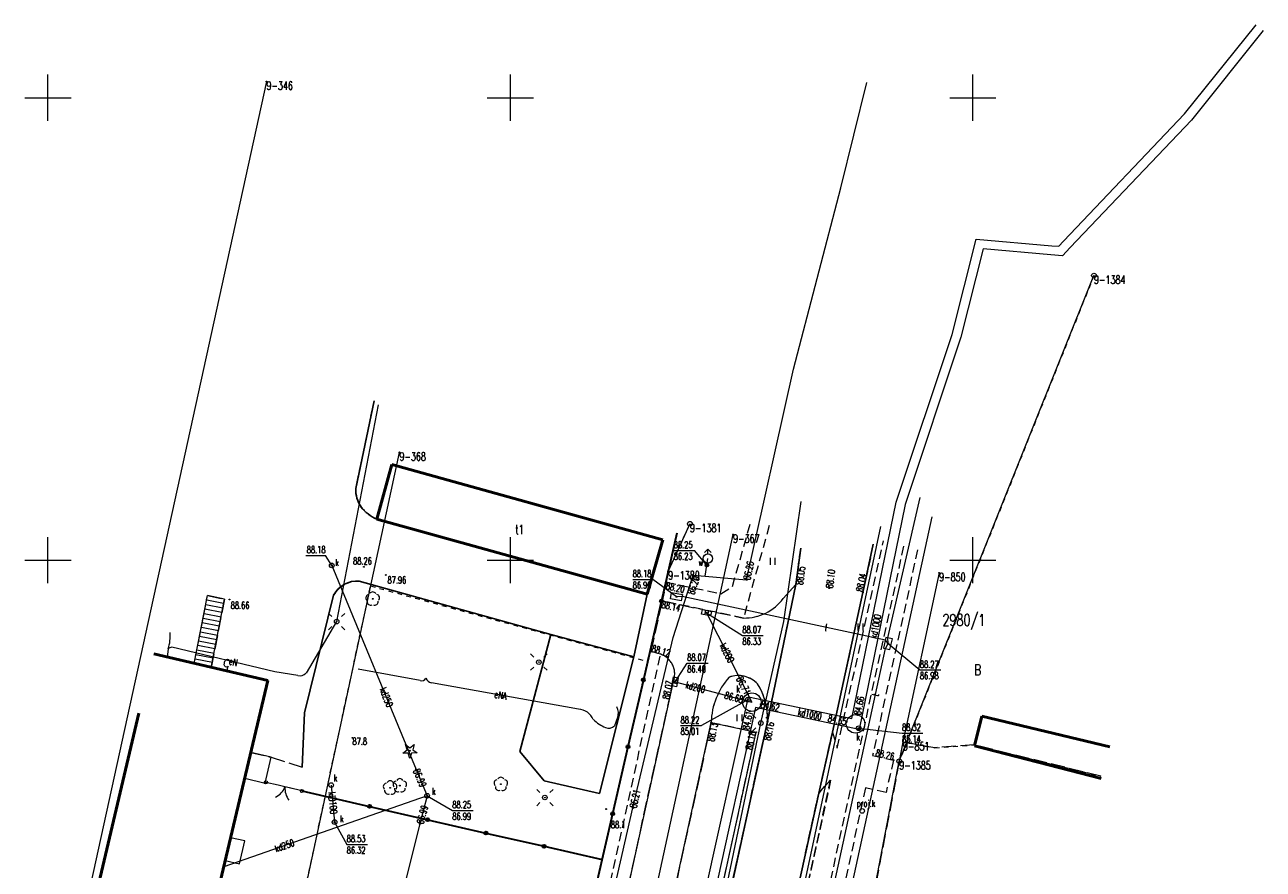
# Model space of a CAD drawing. Header units: metres. Extents: x 7427346 to 7428402, y 5774471 to 5775252.
# Tile 22 of 24: x 7427898 to 7428031, y 5774967 to 5775058. Entities that reach past the tile are written whole.
import ezdxf
from ezdxf.enums import TextEntityAlignment as Align

# ---------------------------------------------------------------- set-up
doc = ezdxf.new("R2010")
doc.units = ezdxf.units.M
doc.header["$MEASUREMENT"] = 0
for name, pattern in [('1', [0]), ('2_14', [1, -1]), ('2_OTKC', [1.5, 1, -0.5]), ('2_OTKG', [1.5, 1, -0.5]), ('2_OTKJ', [2, 1.5, -0.5]), ('2_OTKK', [0]), ('2_OTKU', [2, 1.5, -0.5]), ('2_OTZI', [1.5, 1, -0.5]), ('2_OTZT', [1.5, 1, -0.5]), ('3_1', [0]), ('3_EGBI17', [0]), ('3_EGBS', [0]), ('3_EGBSG', [0]), ('3_EGBU_A', [0]), ('4_SUEP_A', [0]), ('4_SUKP', [0]), ('4_SUPK', [0]), ('4_SUTP_A', [0]), ('4_SUWP', [0]), ('GDE', [0]), ('GUK', [2, 1.5, -0.5]), ('GUZ', [1, 0.5, -0.5])]:
    doc.linetypes.add(name, pattern=pattern)
doc.layers.get('0').update_dxf_attribs({"color": 250, "linetype": 'CONTINUOUS', "lineweight": 100})
for name, color, linetype, lineweight in [('Dzialki', 7, 'GDE', 18), ('EADTD_T_0', 7, 'CONTINUOUS', 25), ('EGBB_E_T_0', 7, 'CONTINUOUS', 20), ('EGBB_L_0', 7, '3_EGBU_A', 50), ('EGBE_L_3', 7, '3_EGBS', 18), ('EGBE_L_8', 7, '3_1', 18), ('Kontury', 3, 'GUK', 18), ('Numery_dzialek', 7, 'CONTINUOUS', 13), ('Numery_punktow', 7, 'CONTINUOUS', 9), ('Numery_uzytkow', 3, 'CONTINUOUS', 13), ('OTK_L_0', 7, '2_OTKJ', 18), ('OTK_L_1', 7, '2_OTKK', 25), ('OTK_L_2', 7, '2_OTKC', 18), ('OTK_L_3', 7, '2_OTKG', 18), ('OTK_L_4', 7, '2_OTKU', 18), ('OTO_L_0', 7, 'CONTINUOUS', 35), ('OTO_L_1', 7, 'CONTINUOUS', 18), ('OTR_T_0', 7, 'CONTINUOUS', 18), ('OTR_T_1', 7, 'CONTINUOUS', 18), ('OTZ_L_3', 7, '2_OTZT', 18), ('Podzial_sekcyjny_krzyze', 7, '1', 18), ('Punkty', 7, 'CONTINUOUS', 18), ('SUE_T_3', 7, 'CONTINUOUS', 18), ('SUEP_E_T_0', 1, 'CONTINUOUS', 0), ('SUEP_L_0', 1, '4_SUEP_A', 18), ('SUP_E_T_1', 7, 'CONTINUOUS', 0), ('SUP_L_1', 7, '4_SUPK', 18), ('SUP_T_2', 7, 'CONTINUOUS', 18), ('SUP_T_4', 7, 'CONTINUOUS', 18), ('SUW_E_T_2', 5, 'CONTINUOUS', 0), ('SUW_T_2', 5, 'CONTINUOUS', 18), ('SUW_T_5', 5, 'CONTINUOUS', 18), ('SUWP_L_0', 5, '4_SUWP', 18), ('SUWR_T_0', 5, 'CONTINUOUS', 18), ('Uzytki', 3, 'GUZ', 18)]:
    doc.layers.add(name, color=color, linetype=linetype, lineweight=lineweight)
for name, color, linetype, lineweight, true_color in [('OTZ_T_0', 7, 'CONTINUOUS', 18, 0x008000), ('OTZ_T_1', 7, 'CONTINUOUS', 18, 0x008000), ('P_SUK_E_T_6', 7, 'CONTINUOUS', 0, 0x803300), ('P_SUK_T_3', 7, 'CONTINUOUS', 18, 0x803300), ('SUK_E_T_4', 7, 'CONTINUOUS', 0, 0x803300), ('SUK_T_1', 7, 'CONTINUOUS', 18, 0x803300), ('SUK_T_3', 7, 'CONTINUOUS', 18, 0x803300), ('SUKP_E_T_0', 7, 'CONTINUOUS', 0, 0x803300), ('SUKP_L_0', 7, '4_SUKP', 18, 0x803300), ('SUKR_T_0', 7, 'CONTINUOUS', 18, 0x803300), ('SUTP_E_T_0', 7, 'CONTINUOUS', 0, 0xff9100), ('SUTP_L_0', 7, '4_SUTP_A', 18, 0xff9100), ('SUTR_T_0', 7, 'CONTINUOUS', 18, 0xff9100)]:
    doc.layers.add(name, color=color, linetype=linetype, lineweight=lineweight, true_color=true_color)
doc.styles.get("Standard").update_dxf_attribs({"font": 'Simplex.SHX', "width": 0.75})

# ---------------------------------------------------------------- blocks, each defined once
blk = doc.blocks.new('GRO')
at = {"linetype": 'Continuous'}
blk.add_circle((0, 0), 0.045, dxfattribs=at)
blk = doc.blocks.new('GRT')
at = {"linetype": 'Continuous'}
blk.add_circle((0, 0), 0.25, dxfattribs=at)
blk = doc.blocks.new('2_OTRN')
at = {"linetype": 'Continuous'}
blk.add_circle((0, 0), 0.045, dxfattribs=at)
blk = doc.blocks.new('2_OTRS')
at = {"linetype": 'Continuous'}
blk.add_circle((0, 0), 0.045, dxfattribs=at)
blk = doc.blocks.new('2_OTZT')
at = {"linetype": 'Continuous'}
for p, q in [((-0.2625, -0.375), (-0.2625, 0.375)), ((0.2625, -0.375), (0.2625, 0.375))]:
    blk.add_line(p, q, dxfattribs=at)
blk = doc.blocks.new('2_OTZG')
at = {"linetype": 'Continuous'}
for p, q in [((-0.78225, -0.26495), (-0.3012, 0.09375)), ((-0.3012, 0.09375), (-0.4937, 0.6621)), ((-0.4937, 0.6621), (-0.0039, 0.31545)), ((-0.0039, 0.31545), (0.4771, 0.67415)), ((0.4771, 0.67415), (0.2988, 0.1012)), ((0.2988, 0.1012), (0.7886, -0.24545)), ((-0.18225, -0.2575), (-0.78225, -0.26495)), ((0.01025, -0.82585), (-0.18225, -0.2575)), ((0.1886, -0.2529), (0.01025, -0.82585)), ((0.7886, -0.24545), (0.1886, -0.2529))]:
    blk.add_line(p, q, dxfattribs=at)
blk.add_circle((0, 0), 0.045, dxfattribs=at)
blk = doc.blocks.new('2_OTZL')
at = {"linetype": 'Continuous'}
blk.add_circle((0, 0), 0.045, dxfattribs=at)
for centre, start, end in [((-0.36, 0.12), 102.1445, 221.86), ((0, 0.38), 30.1401, 149.8599), ((0.36, 0.12), 318.14, 77.8555), ((-0.22, -0.3), 174.1482, 293.8542), ((0.22, -0.3), 246.1458, 5.8518)]:
    blk.add_arc(centre, 0.375, start, end, dxfattribs=at)
blk = doc.blocks.new('4_SUKS')
at = {"linetype": 'Continuous'}
blk.add_circle((0, 0), 0.25, dxfattribs=at)
blk = doc.blocks.new('4_SUEO_W')
at = {"linetype": 'Continuous'}
for p, q in [((-0.53035, 0.53035), (-0.8839, 0.8839)), ((0.53035, 0.53035), (0.8839, 0.8839)), ((-0.53035, -0.53035), (-0.8839, -0.8839)), ((0.53035, -0.53035), (0.8839, -0.8839))]:
    blk.add_line(p, q, dxfattribs=at)
blk.add_circle((0, 0), 0.025, dxfattribs=at)
blk = doc.blocks.new('4_SUPP')
at = {"linetype": 'Continuous'}
blk.add_circle((0, 0), 0.25, dxfattribs=at)
blk = doc.blocks.new('4_SUKK')
at = {"linetype": 'Continuous'}
for p, q in [((-0.5, -0.25), (-0.5, 0.25)), ((-0.5, 0.25), (0.5, 0.25)), ((-0.175, 0.25), (-0.175, -0.25)), ((0.175, 0.25), (0.175, -0.25)), ((0.5, 0.25), (0.5, -0.25)), ((0.5, -0.25), (-0.5, -0.25))]:
    blk.add_line(p, q, dxfattribs=at)
blk = doc.blocks.new('4_SUPS')
at = {"linetype": 'Continuous'}
blk.add_circle((0, 0), 0.0625, dxfattribs=at)
blk = doc.blocks.new('4_SUPW')
at = {"linetype": 'Continuous'}
blk.add_circle((0, 0), 0.25, dxfattribs=at)
blk = doc.blocks.new('4_SUWH')
at = {"linetype": 'Continuous'}
for p, q in [((0, 1), (-0.35355, 0.64645)), ((0, 1), (0.35355, 0.64645)), ((0, 0.5), (0, 1))]:
    blk.add_line(p, q, dxfattribs=at)
blk.add_circle((0, 0), 0.5, dxfattribs=at)
blk = doc.blocks.new('4_SUWW')
at = {"linetype": 'Continuous'}
for radius in [0.2, 0.175, 0.15, 0.125, 0.1, 0.075, 0.05, 0.025, 0.00715]:
    blk.add_circle((0, 0), radius, dxfattribs=at)

msp = doc.modelspace()

# ---------------------------------------------------------------- linework, layer by layer
at = {"layer": 'Dzialki'}
for p, q in [((7427923.63, 5775051.76), (7427899.92, 5774943.48)), ((7427992.05, 5774978.26), (7428013.1, 5775030.78)), ((7427898.92, 5774830.13), (7427938.01, 5775011.65)), ((7427969.42, 5775003.93), (7427967.07, 5774998.8)), ((7427934.82, 5774821.56), (7427974.08, 5775002.78)), ((7427967.07, 5774998.8), (7427928.05, 5774828.63)), ((7427996.36, 5774998.62), (7427992.45, 5774980.32)), ((7427992.45, 5774980.32), (7427992.05, 5774978.26)), ((7427988.6, 5774960.28), (7427992.05, 5774978.26))]:
    msp.add_line(p, q, dxfattribs=at)
at = {"layer": 'EGBB_L_0', "linetype": '3_EGBU_A'}
for p, q in [((7427935.55, 5775004.44), (7427937.19, 5775010.34)), ((7427966.48, 5775002.2), (7427937.19, 5775010.34)), ((7427964.81, 5774996.31), (7427935.55, 5775004.44)), ((7427964.81, 5774996.31), (7427966.48, 5775002.2)), ((7427923.78, 5774986.98), (7427911.44, 5774989.85)), ((7427908.96, 5774924.35), (7427923.78, 5774986.98)), ((7427900.42, 5774943.36), (7427909.83, 5774983.46)), ((7428000.19, 5774979.91), (7428000.97, 5774983.12)), ((7428000.97, 5774983.12), (7428014.81, 5774979.8)), ((7428000.19, 5774979.91), (7428013.88, 5774976.39))]:
    msp.add_line(p, q, dxfattribs=at)
at = {"layer": 'EGBE_L_3', "linetype": '3_EGBSG'}
msp.add_line((7427915.82, 5774988.83), (7427917.26, 5774996.17), dxfattribs=at)
at = {"layer": 'EGBE_L_3', "linetype": '3_EGBS'}
for p, q in [((7427919.08, 5774995.77), (7427917.26, 5774996.17)), ((7427916.98, 5774994.72), (7427918.81, 5774994.36)), ((7427917.07, 5774995.21), (7427918.9, 5774994.85)), ((7427917.17, 5774995.7), (7427919, 5774995.34)), ((7427917.67, 5774988.4), (7427919.08, 5774995.77)), ((7427916.69, 5774993.25), (7427918.53, 5774992.88)), ((7427916.78, 5774993.74), (7427918.62, 5774993.38)), ((7427916.88, 5774994.23), (7427918.72, 5774993.87)), ((7427916.49, 5774992.26), (7427918.34, 5774991.9)), ((7427916.59, 5774992.76), (7427918.43, 5774992.39)), ((7427916.21, 5774990.79), (7427918.06, 5774990.43)), ((7427916.3, 5774991.28), (7427918.15, 5774990.92)), ((7427916.4, 5774991.77), (7427918.25, 5774991.41)), ((7427915.92, 5774989.32), (7427917.78, 5774988.96)), ((7427916.01, 5774989.81), (7427917.87, 5774989.45)), ((7427916.11, 5774990.3), (7427917.96, 5774989.94)), ((7427915.82, 5774988.83), (7427917.68, 5774988.46)), ((7427915.82, 5774988.83), (7427917.67, 5774988.4))]:
    msp.add_line(p, q, dxfattribs=at)
at = {"layer": 'EGBE_L_8', "linetype": '3_EGBI17'}
for p, q in [((7427921.94, 5774979.21), (7427921.28, 5774976.41)), ((7427924.14, 5774978.68), (7427921.94, 5774979.21)), ((7427923.48, 5774975.89), (7427924.14, 5774978.68)), ((7427921.28, 5774976.41), (7427923.48, 5774975.89)), ((7427919.76, 5774969.98), (7427919.18, 5774967.52)), ((7427921.28, 5774969.63), (7427919.76, 5774969.98)), ((7427920.7, 5774967.17), (7427921.28, 5774969.63)), ((7427919.18, 5774967.52), (7427920.7, 5774967.17))]:
    msp.add_line(p, q, dxfattribs=at)
at = {"layer": 'Kontury'}
for p, q in [((7427992.85, 5774980.25), (7427992.05, 5774978.26)), ((7427995.89, 5774979.71), (7427992.85, 5774980.25)), ((7428000.15, 5774980.01), (7427995.89, 5774979.71)), ((7428013.83, 5774976.64), (7428000.15, 5774980.01)), ((7427992.05, 5774978.26), (7427988.6, 5774960.28))]:
    msp.add_line(p, q, dxfattribs=at)
at = {"layer": 'OTK_L_0', "linetype": '2_OTKJ'}
for p, q in [((7427933.29, 5775007.73), (7427935.28, 5775017.22)), ((7427964.81, 5774996.31), (7427935.55, 5775004.44)), ((7427980.88, 5774997.38), (7427981.4, 5775001.31)), ((7427989.24, 5775001.71), (7427988.1, 5774996.51)), ((7427933.67, 5774997.74), (7427954.36, 5774991.95)), ((7427977.8, 5774982.56), (7427980.88, 5774997.38)), ((7427979.51, 5774995.86), (7427980.88, 5774997.38)), ((7427916.78, 5774993.73), (7427917.26, 5774996.17)), ((7427917.26, 5774996.17), (7427919.08, 5774995.77)), ((7427927.76, 5774983.48), (7427930.89, 5774996.21)), ((7427963.36, 5774989.56), (7427964.81, 5774996.31)), ((7427988.1, 5774996.51), (7427984.82, 5774981.4)), ((7427919.08, 5774995.77), (7427917.67, 5774988.4)), ((7427965.22, 5774990.11), (7427966.45, 5774995.58)), ((7427966.45, 5774995.58), (7427975.2, 5774993.74)), ((7427916.56, 5774992.58), (7427916.78, 5774993.73)), ((7427915.82, 5774988.83), (7427916.56, 5774992.58)), ((7427954.36, 5774991.95), (7427963.36, 5774989.56)), ((7427911.44, 5774989.85), (7427915.82, 5774988.83)), ((7427966.24, 5774989.82), (7427965.22, 5774990.11)), ((7427917.67, 5774988.4), (7427923.78, 5774986.98)), ((7427923.78, 5774986.98), (7427921.94, 5774979.21)), ((7427958.01, 5774943.17), (7427967.61, 5774986.87)), ((7427927.49, 5774977.62), (7427927.76, 5774983.48)), ((7427964.79, 5774922.95), (7427977.8, 5774982.56)), ((7427971.72, 5774982.46), (7427963.12, 5774943.12)), ((7427984.82, 5774981.4), (7427983.34, 5774974.8)), ((7427921.94, 5774979.21), (7427924.14, 5774978.68)), ((7427924.14, 5774978.68), (7427927.49, 5774977.62)), ((7427983.34, 5774974.8), (7427971.67, 5774921.46))]:
    msp.add_line(p, q, dxfattribs=at)
for centre, radius, start, end in [((7427936.47, 5775007.58), 3.18, 177.2517, 214.639), ((7427937.19, 5775008.29), 4.18, 216.9995, 246.9246), ((7427933.59, 5774994.6), 3.14, 88.5085, 149.1448), ((7427975.31, 5774998.96), 5.22, 268.7919, 323.5914), ((7427965.53, 5774987.7), 2.24, 338.3706, 71.4504), ((7427979.44, 5774982.23), 7.73, 138.5663, 178.277), ((7427974.63, 5774984.66), 2.86, 43.1153, 110.1333), ((7427971.02, 5774982.92), 6.79, 356.9417, 32.9211)]:
    msp.add_arc(centre, radius, start, end, dxfattribs=at)
at = {"layer": 'OTK_L_1', "linetype": '2_OTKK'}
for p, q in [((7427933.29, 5775007.73), (7427935.28, 5775017.22)), ((7427980.88, 5774997.38), (7427981.4, 5775001.31)), ((7427989.24, 5775001.71), (7427988.1, 5774996.51)), ((7427933.67, 5774997.74), (7427954.36, 5774991.95)), ((7427977.8, 5774982.56), (7427980.88, 5774997.38)), ((7427927.76, 5774983.48), (7427930.89, 5774996.21)), ((7427963.36, 5774989.56), (7427964.81, 5774996.31)), ((7427988.1, 5774996.51), (7427984.82, 5774981.4)), ((7427954.36, 5774991.95), (7427951.01, 5774979.29)), ((7427954.36, 5774991.95), (7427963.36, 5774989.56)), ((7427959.64, 5774974.78), (7427963.36, 5774989.56)), ((7427927.76, 5774983.48), (7427927.49, 5774977.62)), ((7427964.79, 5774922.95), (7427977.8, 5774982.56)), ((7427984.82, 5774981.4), (7427983.34, 5774974.8)), ((7427951.01, 5774979.29), (7427953.66, 5774976.13)), ((7427953.66, 5774976.13), (7427959.64, 5774974.78)), ((7427983.34, 5774974.8), (7427971.67, 5774921.46))]:
    msp.add_line(p, q, dxfattribs=at)
for centre, radius, start, end in [((7427936.47, 5775007.58), 3.18, 177.2517, 214.639), ((7427937.17, 5775008.26), 4.15, 216.8927, 247.0314), ((7427933.46, 5774994.84), 2.91, 85.7865, 151.8667)]:
    msp.add_arc(centre, radius, start, end, dxfattribs=at)
at = {"layer": 'OTK_L_2', "linetype": '2_OTKC'}
for p, q in [((7427974.01, 5774997.16), (7427975.96, 5775004.01)), ((7427977.99, 5775003.73), (7427975.2, 5774993.74)), ((7427992.52, 5775001.52), (7427981.53, 5774951.37)), ((7427994.03, 5775001.12), (7427989.16, 5774978.87)), ((7427966.45, 5774995.58), (7427966.93, 5774997.6)), ((7427966.93, 5774997.6), (7427972.76, 5774996.37)), ((7427972.76, 5774996.37), (7427974.01, 5774997.16)), ((7427975.2, 5774993.74), (7427966.45, 5774995.58)), ((7427956.33, 5774944.69), (7427966.24, 5774989.82)), ((7427989.16, 5774978.87), (7427991.42, 5774978.38)), ((7427991.42, 5774978.38), (7427990.62, 5774974.89)), ((7427988.4, 5774975.38), (7427983.08, 5774951.04)), ((7427990.62, 5774974.89), (7427988.4, 5774975.38))]:
    msp.add_line(p, q, dxfattribs=at)
at = {"layer": 'OTK_L_2', "linetype": '2_14'}
msp.add_line((7427967.61, 5774986.87), (7427958.01, 5774943.17), dxfattribs=at)
at = {"layer": 'OTK_L_2', "linetype": '2_OTKC'}
msp.add_arc((7427965.53, 5774987.7), 2.24, 338.3706, 71.4504, dxfattribs=at)
at = {"layer": 'OTK_L_3', "linetype": '2_OTKG'}
for p, q in [((7427992.52, 5775001.52), (7427981.53, 5774951.37)), ((7427985.34, 5774979.65), (7427990.35, 5775002.1)), ((7427983.34, 5774974.8), (7427984.82, 5774981.4)), ((7427984.82, 5774981.4), (7427985.34, 5774979.65)), ((7427979.31, 5774951.93), (7427984.63, 5774976.22)), ((7427984.63, 5774976.22), (7427983.34, 5774974.8))]:
    msp.add_line(p, q, dxfattribs=at)
at = {"layer": 'OTK_L_4', "linetype": '2_14'}
for p, q in [((7427963.12, 5774943.12), (7427971.72, 5774982.46)), ((7427971.72, 5774982.46), (7427976.57, 5774981.4))]:
    msp.add_line(p, q, dxfattribs=at)
at = {"layer": 'OTK_L_4', "linetype": '2_OTKU'}
msp.add_line((7427967.94, 5774941.84), (7427976.57, 5774981.4), dxfattribs=at)
at = {"layer": 'OTO_L_0'}
for p, q in [((7427968, 5775002.9), (7427966.34, 5774995.59)), ((7427966.34, 5774995.59), (7427966.06, 5774994.37)), ((7427966.06, 5774994.37), (7427964.38, 5774987.06)), ((7427964.38, 5774987.06), (7427962.72, 5774979.82)), ((7427962.72, 5774979.82), (7427961.06, 5774972.58)), ((7427927.47, 5774975.04), (7427934.78, 5774973.37)), ((7427934.78, 5774973.37), (7427941.07, 5774971.93)), ((7427941.07, 5774971.93), (7427947.36, 5774970.49)), ((7427961.06, 5774972.58), (7427959.4, 5774965.34)), ((7427947.36, 5774970.49), (7427953.64, 5774969.06)), ((7427953.64, 5774969.06), (7427959.93, 5774967.62))]:
    msp.add_line(p, q, dxfattribs=at)
for centre in [(7427966.34, 5774995.59), (7427964.38, 5774987.06), (7427962.72, 5774979.82), (7427934.78, 5774973.37), (7427941.07, 5774971.93), (7427961.06, 5774972.58), (7427947.36, 5774970.49), (7427953.64, 5774969.06)]:
    msp.add_circle(centre, 0.17, dxfattribs=at)
at = {"layer": 'OTO_L_1'}
for p, q in [((7427924.91, 5774975.65), (7427923.57, 5774975.97)), ((7427926.37, 5774975.3), (7427924.91, 5774975.65)), ((7427927.47, 5774975.04), (7427926.13, 5774975.36))]:
    msp.add_line(p, q, dxfattribs=at)
for centre in [(7427923.57, 5774975.97), (7427927.47, 5774975.04)]:
    msp.add_circle(centre, 0.17, dxfattribs=at)
for centre, start, end in [((7427923.78, 5774976.2), 294.5688, 338.6432), ((7427927.63, 5774975.29), 174.5321, 218.6065)]:
    msp.add_arc(centre, 2, start, end, dxfattribs=at)
at = {"layer": 'OTZ_L_3', "linetype": '2_OTZI'}
for p, q in [((7427977.99, 5775003.73), (7427975.2, 5774993.74)), ((7427980.88, 5774997.38), (7427981.4, 5775001.31)), ((7427989.24, 5775001.71), (7427984.82, 5774981.4)), ((7427985.34, 5774979.65), (7427990.35, 5775002.1)), ((7427964.79, 5774922.95), (7427977.8, 5774982.56)), ((7427971.72, 5774982.46), (7427976.57, 5774981.4)), ((7427984.82, 5774981.4), (7427985.34, 5774979.65)), ((7427984.63, 5774976.22), (7427979.31, 5774951.93)), ((7427983.34, 5774974.8), (7427984.63, 5774976.22)), ((7427971.67, 5774921.46), (7427983.34, 5774974.8))]:
    msp.add_line(p, q, dxfattribs=at)
at = {"layer": 'OTZ_L_3', "linetype": '2_14'}
for p, q in [((7427979.51, 5774995.86), (7427980.88, 5774997.38)), ((7427967.94, 5774941.84), (7427976.57, 5774981.4))]:
    msp.add_line(p, q, dxfattribs=at)
for centre, radius, start, end in [((7427975.31, 5774998.96), 5.22, 268.7919, 323.5914), ((7427979.44, 5774982.23), 7.73, 138.5663, 178.277), ((7427974.63, 5774984.66), 2.86, 43.1153, 110.1333), ((7427971.02, 5774982.92), 6.79, 356.9417, 32.9211)]:
    msp.add_arc(centre, radius, start, end, dxfattribs=at)
at = {"layer": 'Podzial_sekcyjny_krzyze'}
for p, q in [((7427900, 5775047.5), (7427900, 5775052.5)), ((7427950, 5775047.5), (7427950, 5775052.5)), ((7428000, 5775047.5), (7428000, 5775052.5)), ((7427897.5, 5775050), (7427902.5, 5775050)), ((7427947.5, 5775050), (7427952.5, 5775050)), ((7427997.5, 5775050), (7428002.5, 5775050)), ((7427900, 5774997.5), (7427900, 5775002.5)), ((7427950, 5774997.5), (7427950, 5775002.5)), ((7428000, 5774997.5), (7428000, 5775002.5)), ((7427897.5, 5775000), (7427902.5, 5775000)), ((7427947.5, 5775000), (7427952.5, 5775000)), ((7427997.5, 5775000), (7428002.5, 5775000))]:
    msp.add_line(p, q, dxfattribs=at)
at = {"layer": 'SUEP_L_0', "linetype": '4_SUEP_A'}
for p, q in [((7427935.72, 5775016.81), (7427931.22, 5774993.36)), ((7427979.56, 5774993.36), (7427981.46, 5775006.33)), ((7427984.38, 5774977.07), (7427990.05, 5775003.63)), ((7427931.22, 5774993.36), (7427927.91, 5774987.79)), ((7427977.08, 5774982.38), (7427979.56, 5774993.36)), ((7427924.53, 5774987.92), (7427913.41, 5774990.58)), ((7427913.01, 5774990.41), (7427912.9, 5774989.51)), ((7427927.03, 5774987.54), (7427924.53, 5774987.92)), ((7427940.24, 5774986.97), (7427933.53, 5774988.22)), ((7427957.37, 5774983.88), (7427941.46, 5774986.73)), ((7427961.6, 5774982.99), (7427961.26, 5774982.09)), ((7427971.4, 5774955.29), (7427977.08, 5774982.38)), ((7427979.81, 5774955.53), (7427984.38, 5774977.07))]:
    msp.add_line(p, q, dxfattribs=at)
for centre, radius, start, end in [((7427908.66, 5774991.8), 4.57, 342.2875, 4.8908), ((7427913.43, 5774989.98), 0.6, 91.7908, 134.2602), ((7427927.29, 5774988.28), 0.79, 250.479, 321.2397), ((7427940.38, 5774987.52), 0.57, 256.2395, 330.1577), ((7427941.69, 5774987.59), 0.89, 203.175, 255.1443), ((7427957.23, 5774981.99), 1.9, 23.7392, 85.7975), ((7427960.15, 5774983.47), 1.53, 341.8484, 26.1104), ((7427962.1, 5774986.13), 4.6, 227.1995, 247.0258), ((7427960.64, 5774982.65), 0.83, 245.5594, 317.9771)]:
    msp.add_arc(centre, radius, start, end, dxfattribs=at)
at = {"layer": 'SUKP_L_0', "linetype": '4_SUKP'}
for p, q in [((7428022.88, 5775048.25), (7428030.62, 5775057.89)), ((7428031.4, 5775057.27), (7428023.64, 5775047.59)), ((7428009.82, 5775034.49), (7428022.88, 5775048.25)), ((7428023.64, 5775047.59), (7428010.54, 5775033.8)), ((7427997.76, 5775024.39), (7428000.35, 5775034.71)), ((7428001.11, 5775033.65), (7427998.72, 5775024.11)), ((7428000.35, 5775034.71), (7428008.54, 5775034)), ((7428008.45, 5775033.01), (7428001.11, 5775033.65)), ((7428008.54, 5775034), (7428009.29, 5775033.94)), ((7428009.29, 5775033.94), (7428009.82, 5775034.49)), ((7428010.54, 5775033.8), (7428009.69, 5775032.9)), ((7428009.69, 5775032.9), (7428008.45, 5775033.01)), ((7427991.73, 5775006.26), (7427997.76, 5775024.39)), ((7427998.72, 5775024.11), (7427992.69, 5775006)), ((7427986.93, 5774982.88), (7427991.73, 5775006.26)), ((7427992.69, 5775006), (7427987.71, 5774981.7)), ((7427995.58, 5775004.69), (7427983.43, 5774948.91)), ((7427930.69, 5774999.43), (7427939.82, 5774977.37)), ((7427971.21, 5774994.31), (7427976.12, 5774984.64)), ((7427967.81, 5774986.84), (7427976.12, 5774984.64)), ((7427964.64, 5774935.02), (7427975.74, 5774985.23)), ((7427975.74, 5774985.23), (7427986.93, 5774982.88)), ((7427976.5, 5774984.05), (7427965.62, 5774934.82)), ((7427987.71, 5774981.7), (7427976.5, 5774984.05)), ((7427939.82, 5774977.37), (7427941, 5774974.52)), ((7427941, 5774974.52), (7427919.01, 5774966.84)), ((7427930.63, 5774975.68), (7427931, 5774971.67)), ((7427941, 5774974.52), (7427940.23, 5774971.5)), ((7427940.23, 5774971.5), (7427934.31, 5774948.3))]:
    msp.add_line(p, q, dxfattribs=at)
at = {"layer": 'SUKR_T_0', "linetype": 'Continuous', "lineweight": 0}
for p, q in [((7427927.9, 5775000.51), (7427930.02, 5775000.51)), ((7427930.69, 5774999.43), (7427930.02, 5775000.51)), ((7427971.21, 5774994.31), (7427975.09, 5774991.85)), ((7427975.09, 5774991.85), (7427977.34, 5774991.85)), ((7427967.81, 5774986.84), (7427969.12, 5774988.85)), ((7427969.12, 5774988.85), (7427971.37, 5774988.85)), ((7427975.67, 5774984.91), (7427970.67, 5774982.1)), ((7427968.41, 5774982.1), (7427970.67, 5774982.1)), ((7427987.65, 5774981.82), (7427992.35, 5774981.29)), ((7427992.35, 5774981.29), (7427994.61, 5774981.29)), ((7427941, 5774974.52), (7427943.73, 5774972.92)), ((7427943.73, 5774972.92), (7427945.99, 5774972.92)), ((7427931, 5774971.67), (7427932.31, 5774969.26)), ((7427932.31, 5774969.26), (7427934.56, 5774969.26))]:
    msp.add_line(p, q, dxfattribs=at)
at = {"layer": 'SUP_L_1', "linetype": '4_SUPK'}
for p, q in [((7427967.31, 5774995.8), (7427967.43, 5774996.5)), ((7427967.43, 5774996.5), (7427968.6, 5774996.3)), ((7427968.6, 5774996.3), (7427968.48, 5774995.59)), ((7427968.48, 5774995.59), (7427967.31, 5774995.8)), ((7427990.61, 5774991.64), (7427990.35, 5774990.48)), ((7427991.3, 5774991.49), (7427990.61, 5774991.64)), ((7427991.04, 5774990.33), (7427991.3, 5774991.49)), ((7427990.35, 5774990.48), (7427991.04, 5774990.33))]:
    msp.add_line(p, q, dxfattribs=at)
for centre in [(7427976.12, 5774984.64), (7427987.32, 5774982.29)]:
    msp.add_circle(centre, 1, dxfattribs=at)
at = {"layer": 'SUTP_L_0', "linetype": '4_SUTP_A'}
for p, q in [((7427990.81, 5774991.6), (7427994.31, 5775006.76)), ((7427968.56, 5774996.08), (7427967.96, 5774996.04)), ((7427990.55, 5774991.36), (7427968.56, 5774996.08)), ((7427990.85, 5774991), (7427990.55, 5774991.36)), ((7427990.55, 5774990.44), (7427990.85, 5774991)), ((7427990.85, 5774991), (7427990.81, 5774991.6)), ((7427971.87, 5774904.54), (7427990.55, 5774990.44))]:
    msp.add_line(p, q, dxfattribs=at)
at = {"layer": 'SUTR_T_0', "linetype": 'Continuous', "lineweight": 0}
for p, q in [((7427963.23, 5774997.92), (7427965.42, 5774997.92)), ((7427967.96, 5774996.04), (7427965.42, 5774997.92)), ((7427990.85, 5774991), (7427994.28, 5774988.12)), ((7427994.28, 5774988.12), (7427996.53, 5774988.12))]:
    msp.add_line(p, q, dxfattribs=at)
at = {"layer": 'SUWP_L_0', "linetype": '4_SUWP'}
for p, q in [((7427985.74, 5775040.26), (7427988.53, 5775051.64)), ((7427980.62, 5775020.65), (7427985.74, 5775040.26)), ((7427975.55, 5774997.88), (7427980.62, 5775020.65)), ((7427971.25, 5774999.46), (7427971.36, 5775000.18)), ((7427971.07, 5774998.28), (7427971.25, 5774999.46)), ((7427967.6, 5774991.62), (7427969.77, 5774998.36)), ((7427969.77, 5774998.36), (7427971.07, 5774998.28)), ((7427971.07, 5774998.28), (7427975.55, 5774997.88)), ((7427963.26, 5774973.22), (7427967.6, 5774991.62)), ((7427957.41, 5774947.81), (7427963.26, 5774973.22))]:
    msp.add_line(p, q, dxfattribs=at)
at = {"layer": 'SUWR_T_0', "linetype": 'Continuous', "lineweight": 0}
for p in [(7427967.67, 5775001.03), (7427971.25, 5774999.46)]:
    msp.add_line(p, (7427969.92, 5775001.03), dxfattribs=at)
at = {"layer": 'Uzytki'}
for p, q in [((7428013.1, 5775030.78), (7427992.85, 5774980.25)), ((7427967.07, 5774998.8), (7427969.42, 5775003.93)), ((7427964.84, 5774989.04), (7427967.07, 5774998.8)), ((7427913.7, 5774898.78), (7427934.89, 5774997.21)), ((7427934.89, 5774997.21), (7427964.84, 5774989.04)), ((7427928.05, 5774828.63), (7427964.84, 5774989.04)), ((7427992.85, 5774980.25), (7427992.05, 5774978.26)), ((7427992.85, 5774980.25), (7427995.89, 5774979.71)), ((7427995.89, 5774979.71), (7428000.15, 5774980.01)), ((7428000.15, 5774980.01), (7428013.83, 5774976.64)), ((7427992.05, 5774978.26), (7427988.6, 5774960.28))]:
    msp.add_line(p, q, dxfattribs=at)

# ---------------------------------------------------------------- block references
at = {"layer": 'OTR_T_0'}
for p in [(7427934.17, 5774999.27), (7427936.55, 5774998.39), (7427966.93, 5774997.6), (7427980.88, 5774997.38), (7427984.48, 5774996.97), (7427988.1, 5774996.51), (7427919.64, 5774995.75), (7427966.45, 5774995.58), (7427965.22, 5774990.11), (7427967.61, 5774986.87), (7427977.8, 5774982.56), (7427971.72, 5774982.46), (7427976.57, 5774981.4), (7427991.42, 5774978.38)]:
    msp.add_blockref('2_OTRS', p, dxfattribs=at)
at = {"layer": 'OTR_T_1'}
for p in [(7427932.93, 5774980.79), (7427960.35, 5774973.08)]:
    msp.add_blockref('2_OTRN', p, dxfattribs=at)
at = {"layer": 'OTZ_L_3'}
for p in [(7427978.38, 5774999.88), (7427987.88, 5774992.78), (7427974.79, 5774982.95)]:
    msp.add_blockref('2_OTZT', p, dxfattribs=at)
at = {"layer": 'OTZ_T_0'}
for p in [(7427935.12, 5774995.81), (7427937, 5774975.38), (7427938.05, 5774975.62), (7427948.97, 5774975.77)]:
    msp.add_blockref('2_OTZL', p, dxfattribs=at)
at = {"layer": 'OTZ_T_1'}
msp.add_blockref('2_OTZG', (7427939.14, 5774979.39), dxfattribs=at)
at = {"layer": 'P_SUK_T_3'}
msp.add_blockref('4_SUKS', (7427988.04, 5774972.88), dxfattribs=at)
at = {"layer": 'Punkty'}
for name, p in [('GRO', (7427923.63, 5775051.76)), ('GRT', (7428013.1, 5775030.78)), ('GRO', (7427938.01, 5775011.65)), ('GRT', (7427969.42, 5775003.93)), ('GRO', (7427974.08, 5775002.78)), ('GRO', (7427967.07, 5774998.8)), ('GRO', (7427996.36, 5774998.62)), ('GRO', (7427992.45, 5774980.32)), ('GRT', (7427992.05, 5774978.26))]:
    msp.add_blockref(name, p, dxfattribs=at)
at = {"layer": 'SUE_T_3'}
for name, p in [('4_SUEO_W', (7427931.22, 5774993.36)), ('4_SUPP', (7427931.22, 5774993.36)), ('4_SUEO_W', (7427953.08, 5774988.97)), ('4_SUPP', (7427953.08, 5774988.97)), ('4_SUEO_W', (7427977.08, 5774982.38)), ('4_SUPP', (7427977.08, 5774982.38)), ('4_SUEO_W', (7427953.73, 5774974.33)), ('4_SUPP', (7427953.73, 5774974.33))]:
    msp.add_blockref(name, p, dxfattribs=at)
at = {"layer": 'SUK_T_1'}
for p, rotation in [((7427971.21, 5774994.31), 348.0193478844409), ((7427967.81, 5774986.84), 259.3159218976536)]:
    msp.add_blockref('4_SUKK', p, dxfattribs=dict(at, rotation=rotation))
at = {"layer": 'SUK_T_3'}
for p in [(7427930.69, 5774999.43), (7427930.63, 5774975.68), (7427941, 5774974.52), (7427931, 5774971.67)]:
    msp.add_blockref('4_SUKS', p, dxfattribs=at)
at = {"layer": 'SUKR_T_0'}
for p in [(7427930.69, 5774999.43), (7427971.21, 5774994.31), (7427967.81, 5774986.84), (7427975.67, 5774985.53), (7427975.15, 5774984.9), (7427975.67, 5774984.91), (7427977.1, 5774984.43), (7427975.9, 5774983.66), (7427986.34, 5774982.5), (7427987.52, 5774983.27), (7427987.65, 5774981.82), (7427939.82, 5774977.37), (7427941, 5774974.52), (7427931, 5774971.67), (7427940.23, 5774971.5)]:
    msp.add_blockref('4_SUPS', p, dxfattribs=at)
at = {"layer": 'SUP_T_2'}
for p in [(7427953.08, 5774988.97), (7427953.73, 5774974.33)]:
    msp.add_blockref('4_SUPP', p, dxfattribs=at)
at = {"layer": 'SUP_T_4'}
for p in [(7427975.67, 5774984.91), (7427987.65, 5774981.82)]:
    msp.add_blockref('4_SUPW', p, dxfattribs=at)
at = {"layer": 'SUTR_T_0'}
for p in [(7427967.96, 5774996.04), (7427990.85, 5774991)]:
    msp.add_blockref('4_SUPS', p, dxfattribs=at)
at = {"layer": 'SUW_T_2'}
msp.add_blockref('4_SUWH', (7427971.36, 5775000.18), dxfattribs=at)
at = {"layer": 'SUW_T_5'}
msp.add_blockref('4_SUWW', (7427971.25, 5774999.46), dxfattribs=at)
at = {"layer": 'SUWR_T_0'}
for p in [(7427971.25, 5774999.46), (7427969.77, 5774998.36), (7427975.55, 5774997.88), (7427963.26, 5774973.22)]:
    msp.add_blockref('4_SUPS', p, dxfattribs=at)

# ---------------------------------------------------------------- texts
at = {"layer": 'EADTD_T_0', "width": 0.7}
msp.add_text('5', height=1.25, rotation=166.9397, dxfattribs=at).set_placement((7427919.16, 5774988.05), align=Align.TOP_CENTER)
at = {"layer": 'EGBB_E_T_0', "width": 0.7}
msp.add_text('t1', height=1, dxfattribs=at).set_placement((7427951.01, 5775003.32), align=Align.MIDDLE)
at = {"layer": 'Numery_dzialek', "width": 0.7}
msp.add_text('2980/1', height=1.26, dxfattribs=at).set_placement((7427996.73, 5774994.16), align=Align.TOP_LEFT)
at = {"layer": 'Numery_punktow', "width": 0.7}
for s, p in [('9-346', (7427923.63, 5775051.76)), ('9-1384', (7428013.1, 5775030.78)), ('9-368', (7427938.01, 5775011.65)), ('9-1381', (7427969.42, 5775003.93)), ('9-367', (7427974.08, 5775002.78)), ('9-1380', (7427967.07, 5774998.8)), ('9-850', (7427996.36, 5774998.62)), ('9-851', (7427992.45, 5774980.32)), ('9-1385', (7427992.05, 5774978.26))]:
    msp.add_text(s, height=0.9, dxfattribs=at).set_placement(p, align=Align.TOP_LEFT)
at = {"layer": 'Numery_uzytkow', "width": 0.7}
msp.add_text('B', height=1.17, dxfattribs=at).set_placement((7428000.16, 5774987.55))
at = {"layer": 'OTR_T_0', "lineweight": 9, "width": 0.7}
for s, p in [('88.26', (7427933, 5775000.29)), ('87.96', (7427936.72, 5774998.23)), ('88.66', (7427919.77, 5774995.49))]:
    msp.add_text(s, height=0.75, dxfattribs=at).set_placement(p, align=Align.TOP_LEFT)
for s, rotation, p in [('88.05', 82.4627, (7427980.88, 5774997.38)), ('88.20', 348.0866, (7427966.93, 5774997.6)), ('88.14', 348.1245, (7427966.45, 5774995.58))]:
    msp.add_text(s, height=0.75, rotation=rotation, dxfattribs=at).set_placement(p, align=Align.TOP_LEFT)
msp.add_text('88.10', height=0.75, rotation=82.4504, dxfattribs=at).set_placement((7427984.48, 5774996.97), align=Align.MIDDLE_LEFT)
for s, rotation, p in [('88.04', 77.6346, (7427988.1, 5774996.51)), ('88.12', 344.1288, (7427965.22, 5774990.11))]:
    msp.add_text(s, height=0.75, rotation=rotation, dxfattribs=at).set_placement(p)
for s, rotation, p in [('88.07', 77.6101, (7427967.61, 5774986.87)), ('88.18', 77.6937, (7427976.57, 5774981.4)), ('88.26', 347.7668, (7427991.42, 5774978.38))]:
    msp.add_text(s, height=0.75, rotation=rotation, dxfattribs=at).set_placement(p, align=Align.RIGHT)
for s, rotation, p in [('88.16', 78.2595, (7427977.8, 5774982.56)), ('88.13', 77.6687, (7427971.72, 5774982.46))]:
    msp.add_text(s, height=0.75, rotation=rotation, dxfattribs=at).set_placement(p, align=Align.TOP_RIGHT)
at = {"layer": 'OTR_T_1', "lineweight": 9, "width": 0.7}
for s, p in [('87.8', (7427932.93, 5774980.79)), ('88.1', (7427960.87, 5774971.78))]:
    msp.add_text(s, height=0.75, dxfattribs=at).set_placement(p, align=Align.TOP_LEFT)
at = {"layer": 'P_SUK_E_T_6', "lineweight": 9, "width": 0.7}
msp.add_text('proj.k', height=0.75, dxfattribs=at).set_placement((7427987.46, 5774973.31))
at = {"layer": 'SUEP_E_T_0', "lineweight": 9, "width": 0.7}
for s, rotation, p in [('eN', 346.55, (7427920.04, 5774988.99)), ('eNA', 349.84, (7427948.94, 5774985.39))]:
    msp.add_text(s, height=0.75, rotation=rotation, dxfattribs=at).set_placement(p, align=Align.MIDDLE)
at = {"layer": 'SUK_E_T_4', "lineweight": 9, "width": 0.7}
for p in [(7427931.06, 5774999.37), (7427930.9, 5774976.07), (7427941.52, 5774974.61), (7427931.59, 5774971.65)]:
    msp.add_text('k', height=0.75, dxfattribs=at).set_placement(p)
at = {"layer": 'SUKP_E_T_0', "lineweight": 9, "width": 0.7}
for s, rotation, p in [('kd1000', 78.4084, (7427989.48, 5774992.84)), ('kd200', 296.9195, (7427973.42, 5774989.96)), ('kd200', 345.1716, (7427970.01, 5774986.26)), ('kd250', 292.48, (7427936.6, 5774985.16)), ('kd1000', 348.15, (7427982.38, 5774983.33)), ('klD100', 275.27, (7427930.81, 5774973.74)), ('kd250', 19.26, (7427925.58, 5774969.13))]:
    msp.add_text(s, height=0.75, rotation=rotation, dxfattribs=at).set_placement(p, align=Align.MIDDLE)
at = {"layer": 'SUKR_T_0', "lineweight": 9, "width": 0.7}
msp.add_text('88.18', height=0.75, dxfattribs=at).set_placement((7427930.02, 5775001.13), align=Align.MIDDLE_RIGHT)
for s, p in [('88.07', (7427975.09, 5774992.85)), ('86.33', (7427975.09, 5774991.6)), ('88.07', (7427969.12, 5774989.85)), ('86.40', (7427969.12, 5774988.6)), ('88.22', (7427968.41, 5774983.1)), ('85.01', (7427968.41, 5774981.85)), ('88.32', (7427992.35, 5774982.29)), ('85.14', (7427992.35, 5774981.04)), ('88.25', (7427943.73, 5774973.92)), ('86.99', (7427943.73, 5774972.67)), ('88.53', (7427932.31, 5774970.26)), ('86.32', (7427932.31, 5774969.01))]:
    msp.add_text(s, height=0.75, dxfattribs=at).set_placement(p, align=Align.TOP_LEFT)
for s, rotation, p in [('86.71', 296.9195, (7427975.67, 5774985.53)), ('86.68', 345.1716, (7427975.15, 5774984.9)), ('84.61', 77.5359, (7427975.9, 5774983.66)), ('84.65', 348.15, (7427986.34, 5774982.5))]:
    msp.add_text(s, height=0.75, rotation=rotation, dxfattribs=at).set_placement(p, align=Align.MIDDLE_RIGHT)
for s, rotation, p in [('84.62', 348.15, (7427977.1, 5774984.43)), ('84.66', 78.4084, (7427987.52, 5774983.27)), ('86.99', 293.28, (7427939.82, 5774977.37)), ('86.99', 75.1, (7427940.23, 5774971.5))]:
    msp.add_text(s, height=0.75, rotation=rotation, dxfattribs=at).set_placement(p, align=Align.MIDDLE_LEFT)
at = {"layer": 'SUP_E_T_1', "lineweight": 9, "width": 0.7}
for p in [(7427974.44, 5774985.69), (7427987.41, 5774980.51)]:
    msp.add_text('k', height=0.75, dxfattribs=at).set_placement(p)
at = {"layer": 'SUTP_E_T_0', "lineweight": 9, "width": 0.7}
for rotation, p in [(348.6901, (7427984.13, 5774992.73)), (77.7287, (7427989.47, 5774985.45))]:
    msp.add_text('t', height=0.75, rotation=rotation, dxfattribs=at).set_placement(p, align=Align.MIDDLE)
at = {"layer": 'SUTR_T_0', "lineweight": 9, "width": 0.7}
for s, p in [('88.18', (7427963.23, 5774998.92)), ('86.90', (7427963.23, 5774997.67)), ('88.27', (7427994.28, 5774989.12)), ('86.98', (7427994.28, 5774987.87))]:
    msp.add_text(s, height=0.75, dxfattribs=at).set_placement(p, align=Align.TOP_LEFT)
at = {"layer": 'SUW_E_T_2', "lineweight": 9, "width": 0.7}
msp.add_text('w', height=0.75, dxfattribs=at).set_placement((7427970.33, 5774999.37))
at = {"layer": 'SUWR_T_0', "lineweight": 9, "width": 0.7}
for s, p in [('88.25', (7427967.67, 5775002.03)), ('86.23', (7427967.67, 5775000.78))]:
    msp.add_text(s, height=0.75, dxfattribs=at).set_placement(p, align=Align.TOP_LEFT)
for s, rotation, p in [('86.26', 77.4472, (7427975.55, 5774997.88)), ('86.21', 76.7282, (7427963.26, 5774973.22))]:
    msp.add_text(s, height=0.75, rotation=rotation, dxfattribs=at).set_placement(p, align=Align.MIDDLE_LEFT)
msp.add_text('86.20', height=0.75, rotation=72.1536, dxfattribs=at).set_placement((7427969.77, 5774998.36), align=Align.TOP_RIGHT)

doc.saveas('drawing.dxf')
